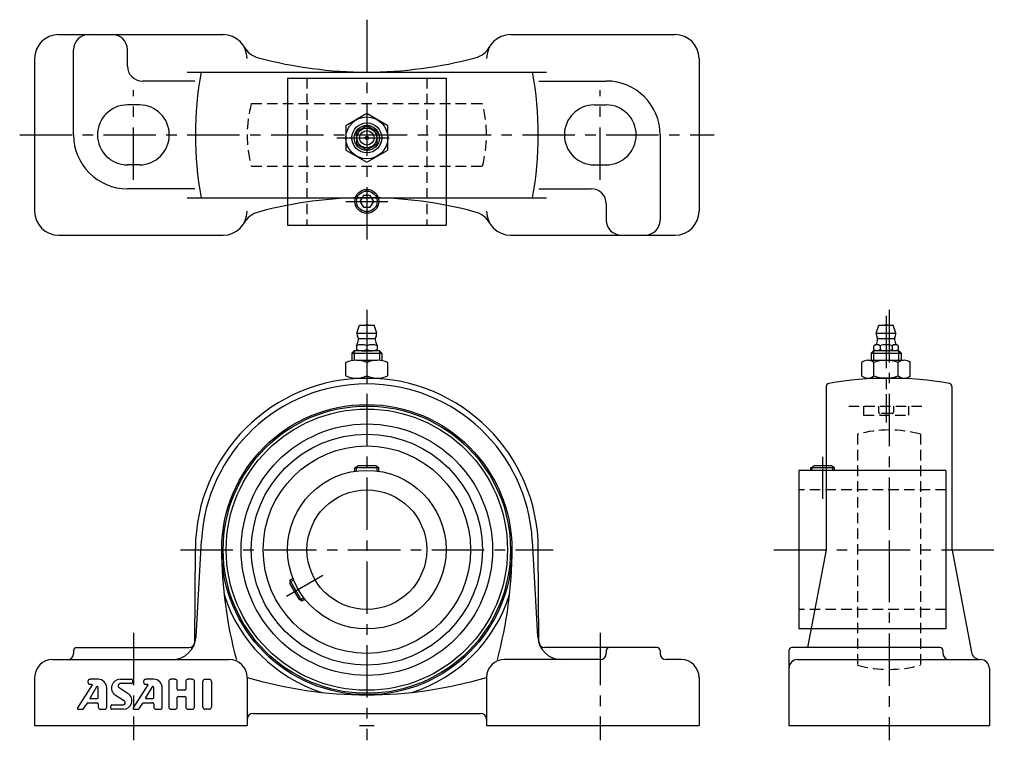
# Model space of a CAD drawing. Extents: x 211 to 540, y -109 to 131.
import ezdxf

# ---------------------------------------------------------------- set-up
doc = ezdxf.new("R2010")
doc.units = 0
doc.header["$LTSCALE"] = 14
doc.linetypes.add('CENTER', pattern=[2, 1.25, -0.25, 0.25, -0.25])
doc.linetypes.add('HIDDEN', pattern=[0.375, 0.25, -0.125])
doc.layers.get('0').update_dxf_attribs({"linetype": 'CONTINUOUS'})
for name, color, linetype in [('1', 3, 'CONTINUOUS'), ('CENTER', 1, 'CENTER'), ('HIDDEN', 3, 'HIDDEN')]:
    doc.layers.add(name, color=color, linetype=linetype)

msp = doc.modelspace()

# ---------------------------------------------------------------- linework, layer by layer
for p, q in [((223.56, 126.41), (278.56, 126.41)), ((374.56, 126.41), (429.56, 126.41)), ((228.56, 92.91), (228.56, 121.41)), ((246.56, 115.91), (246.56, 121.41)), ((215.56, 118.41), (215.56, 67.41)), ((437.56, 118.41), (437.56, 67.41)), ((266.49, 113.91), (386.63, 113.91)), ((300.06, 111.91), (300.06, 62.71)), ((300.06, 111.91), (353.06, 111.91)), ((353.06, 111.91), (353.06, 62.71)), ((269.06, 110.91), (251.56, 110.91)), ((384.06, 110.91), (406.56, 110.91)), ((250.56, 102.91), (246.56, 102.91)), ((402.56, 102.91), (406.56, 102.91)), ((236.56, 92.91), (236.56, 92.91)), ((260.56, 92.91), (260.56, 92.91)), ((392.56, 92.91), (392.56, 92.91)), ((416.56, 92.91), (416.56, 92.91)), ((424.56, 92.91), (424.56, 64.41)), ((250.56, 82.91), (246.56, 82.91)), ((402.56, 82.91), (406.56, 82.91)), ((269.06, 74.91), (246.56, 74.91)), ((384.06, 74.91), (401.56, 74.91)), ((266.49, 71.91), (386.63, 71.91)), ((406.56, 69.91), (406.56, 64.41)), ((300.06, 62.71), (353.06, 62.71)), ((223.56, 59.41), (278.56, 59.41)), ((374.56, 59.41), (429.56, 59.41)), ((323.26, 26.61), (324.16, 29.31)), ((323.26, 26.61), (329.86, 26.61)), ((324.16, 29.31), (328.96, 29.31)), ((329.86, 26.61), (328.96, 29.31)), ((496.76, 26.61), (497.66, 29.31)), ((496.76, 26.61), (503.36, 26.61)), ((497.66, 29.31), (502.46, 29.31)), ((503.36, 26.61), (502.46, 29.31)), ((323.76, 24.86), (329.36, 24.86)), ((497.26, 24.86), (502.86, 24.86)), ((321.56, 20), (322.38, 20.81)), ((321.56, 20), (321.56, 17.47)), ((321.56, 20), (331.56, 20)), ((330.75, 20.81), (322.38, 20.81)), ((330.75, 20.81), (322.38, 20.81)), ((322.38, 20.81), (322.38, 17.58)), ((323.06, 22.44), (323.06, 21.18)), ((324.81, 20.81), (328.31, 20.81)), ((326.56, 22.44), (326.56, 21.18)), ((330.06, 22.44), (330.06, 21.18)), ((331.56, 20), (330.75, 20.81)), ((330.75, 20.81), (330.75, 17.58)), ((331.56, 20), (331.56, 17.47)), ((495.06, 20), (495.88, 20.81)), ((495.06, 20), (495.06, 17.61)), ((495.06, 20), (505.06, 20)), ((504.25, 20.81), (495.88, 20.81)), ((495.88, 20.81), (495.88, 17.61)), ((496.02, 21.18), (496.02, 22.44)), ((503.09, 20.81), (497.03, 20.81)), ((498.04, 22.44), (498.04, 21.18)), ((502.08, 22.44), (502.08, 21.18)), ((504.1, 22.44), (504.1, 21.18)), ((505.06, 20), (504.25, 20.81)), ((504.25, 20.81), (504.25, 17.61)), ((505.06, 20), (505.06, 17.61)), ((319.55, 12.39), (319.55, 16.83)), ((323.06, 17.61), (330.07, 17.61)), ((326.56, 16.83), (326.56, 12.39)), ((333.58, 12.39), (333.58, 16.83)), ((491.96, 12.38), (491.96, 16.83)), ((491.96, 12.38), (491.96, 16.83)), ((493.99, 17.61), (506.14, 17.61)), ((496.01, 12.38), (496.01, 16.83)), ((504.11, 12.38), (504.11, 16.83)), ((508.16, 12.38), (508.16, 16.83)), ((323.06, 11.61), (330.07, 11.61)), ((493.99, 11.61), (506.14, 11.61)), ((480.06, 8.86), (480.06, -45.69)), ((522.06, 8.86), (522.06, -45.34)), ((322.56, -18.29), (323.6, -17.69)), ((330.56, -18.29), (322.56, -18.29)), ((322.56, -19.49), (322.56, -18.29)), ((323.11, -19.42), (323.11, -17.97)), ((329.52, -17.69), (323.6, -17.69)), ((330.56, -18.29), (329.52, -17.69)), ((330.01, -19.42), (330.01, -17.97)), ((330.56, -19.49), (330.56, -18.29)), ((520.06, -19.19), (470.86, -19.19)), ((470.86, -19.19), (470.86, -72.19)), ((474.86, -18.29), (475.9, -17.69)), ((482.86, -18.29), (474.86, -18.29)), ((474.86, -19.19), (474.86, -18.29)), ((475.41, -19.19), (475.41, -17.97)), ((481.82, -17.69), (475.9, -17.69)), ((482.86, -18.29), (481.82, -17.69)), ((482.31, -19.19), (482.31, -17.97)), ((482.86, -19.19), (482.86, -18.29)), ((520.06, -19.19), (520.06, -72.19)), ((269.48, -74.83), (271.26, -42.63)), ((383.64, -74.83), (381.86, -42.63)), ((269.08, -76.4), (269.26, -45.34)), ((384.05, -76.4), (383.86, -45.34)), ((480, -45.69), (473.82, -78.39)), ((522.06, -45.34), (528.6, -79.95)), ((301.88, -55.32), (300.83, -55.93)), ((302.08, -55.84), (300.83, -56.56)), ((300.83, -55.93), (300.83, -57.13)), ((300.83, -55.93), (304.83, -62.85)), ((300.83, -57.13), (303.79, -62.25)), ((304.83, -62.85), (303.79, -62.25)), ((305.53, -61.82), (304.28, -62.54)), ((305.88, -62.25), (304.83, -62.85)), ((520.06, -72.19), (470.86, -72.19)), ((229.56, -78.39), (267.08, -78.39)), ((423.56, -78.39), (386.05, -78.39)), ((518.06, -78.39), (468.56, -78.39)), ((228.56, -79.39), (228.56, -80.39)), ((406.56, -79.39), (406.56, -80.39)), ((406.56, -79.39), (406.56, -80.39)), ((424.56, -79.39), (424.56, -80.39)), ((467.56, -79.39), (467.56, -104.39)), ((519.06, -79.39), (519.06, -80.39)), ((221.56, -82.39), (280.56, -82.39)), ((404.56, -82.39), (372.56, -82.39)), ((431.56, -82.39), (426.56, -82.39)), ((431.56, -82.39), (426.56, -82.39)), ((470.56, -82.39), (531.56, -82.39)), ((470.56, -82.39), (470.58, -82.39)), ((531.55, -82.39), (531.56, -82.39)), ((534.56, -85.39), (534.56, -104.39)), ((215.56, -88.39), (215.56, -104.39)), ((286.56, -88.39), (286.56, -104.39)), ((366.56, -88.39), (366.56, -104.39)), ((437.56, -88.39), (437.56, -104.39)), ((288.56, -100.39), (364.56, -100.39)), ((215.56, -104.39), (286.56, -104.39)), ((366.56, -102.39), (366.56, -104.39)), ((366.56, -104.39), (437.56, -104.39)), ((467.56, -104.39), (534.56, -104.39))]:
    msp.add_line(p, q)
for points in [[(326.56, 100.01), (319.55, 95.96), (319.55, 87.86), (326.56, 83.81), (333.58, 87.86), (333.58, 95.96)], [(323.06, 89.89), (326.56, 87.87), (330.06, 89.89), (330.06, 93.93), (326.56, 95.95), (323.06, 93.93)], [(325.41, 72.71), (324.25, 70.71), (325.41, 68.71), (327.72, 68.71), (328.87, 70.71), (327.72, 72.71)]]:
    msp.add_lwpolyline(points, close=True)
for centre, radius in [((326.56, 91.91), 7.01), ((326.56, 91.91), 5), ((326.56, 91.91), 4.19), ((326.56, 91.91), 3.3), ((326.56, 91.91), 2.4), ((326.56, 91.91), 0.555), ((326.56, 70.71), 4), ((326.56, 70.71), 3.45), ((326.56, -45.69), 48.5), ((326.56, -45.69), 48), ((326.56, -45.69), 47), ((326.56, -45.69), 42), ((326.56, -45.69), 38.6), ((326.56, -45.69), 34.65), ((326.56, -45.69), 26.5), ((326.56, -45.69), 20)]:
    msp.add_circle(centre, radius)
for centre, radius, start, end in [((223.56, 118.41), 8, 90, 180), ((233.56, 121.41), 5, 90, 180), ((241.56, 121.41), 5, 0, 90), ((278.56, 118.41), 8, 0, 90), ((374.56, 118.41), 8, 90, 180), ((429.56, 118.41), 8, 0, 90), ((292.42, 126.4), 8, 209.9623, 255.0116), ((360.7, 126.4), 8, 284.9884, 330.0377), ((326.56, 253.91), 140, 255.0116, 284.9884), ((251.56, 115.91), 5, 180, 270), ((385.26, 92.91), 116, 169.57, 190.43), ((267.86, 92.91), 116, 349.57, 10.43), ((406.56, 92.91), 18, 0, 90), ((246.56, 92.91), 10, 90, 180), ((250.56, 92.91), 10, 0, 90), ((402.56, 92.91), 10, 90, 180), ((406.56, 92.91), 10, 0, 90), ((246.56, 92.91), 18, 180, 270), ((246.56, 92.91), 10, 180, 270), ((250.56, 92.91), 10, 270, 0), ((402.56, 92.91), 10, 180, 270), ((406.56, 92.91), 10, 270, 360), ((401.56, 69.91), 5, 0, 90), ((326.56, -68.09), 140, 75.0116, 104.9884), ((223.56, 67.41), 8, 180, 270), ((278.56, 67.41), 8, 270, 0), ((292.42, 59.42), 8, 104.9884, 150.0377), ((360.7, 59.42), 8, 29.9623, 75.0116), ((374.56, 67.41), 8, 180, 270), ((429.56, 67.41), 8, 270, 0), ((411.56, 64.41), 5, 180, 270), ((419.56, 64.41), 5, 270, 0), ((326.56, 26.61), 3.3, 180, 208.0616), ((326.56, 27.82), 1.59, 69.555, 110.445), ((326.56, 26.61), 3.3, 331.9384, 0), ((500.06, 26.61), 3.3, 180, 208.0616), ((500.06, 27.82), 1.59, 69.555, 110.445), ((500.06, 26.61), 3.3, 331.9384, 0), ((317.77, 25.23), 6, 332.3723, 353.8983), ((322.95, 24.68), 0.8, 353.8983, 28.0616), ((330.18, 24.68), 0.8, 151.9384, 186.1017), ((335.35, 25.23), 6, 186.1017, 207.6277), ((491.27, 25.23), 6, 336.1715, 353.8983), ((496.45, 24.68), 0.8, 353.8983, 28.0616), ((503.68, 24.68), 0.8, 151.9384, 186.1017), ((508.85, 25.23), 6, 186.1017, 203.8285), ((324.81, 18.49), 4.32, 66.1022, 113.8978), ((324.81, 25.13), 4.32, 246.1022, 293.8978), ((328.31, 18.49), 4.32, 66.1022, 113.8978), ((328.31, 25.13), 4.32, 246.1022, 293.8978), ((497.03, 21.25), 1.56, 49.7398, 130.2602), ((497.03, 22.37), 1.56, 229.7398, 310.2602), ((500.06, 17.11), 5.7, 69.2291, 110.7709), ((500.06, 26.51), 5.7, 249.2291, 290.7709), ((503.09, 21.25), 1.56, 49.7398, 130.2602), ((503.09, 22.37), 1.56, 229.7398, 310.2602), ((323.06, 9.33), 8.28, 64.9424, 115.0576), ((330.07, 9.33), 8.28, 64.9424, 115.0576), ((493.99, 14.59), 3.02, 47.8966, 132.1034), ((500.06, 6.69), 10.91, 68.2132, 111.7868), ((506.14, 14.59), 3.02, 47.8966, 132.1034), ((326.56, -45.69), 57.3, 0.3486, 179.6514), ((323.06, 19.89), 8.28, 244.9424, 295.0576), ((330.07, 19.89), 8.28, 244.9424, 295.0576), ((501.06, -104.39), 116, 79.9846, 100.0154), ((493.99, 14.63), 3.02, 227.8966, 312.1034), ((500.06, 22.52), 10.91, 248.2132, 291.7868), ((506.14, 14.63), 3.02, 227.8966, 312.1034), ((326.56, -45.69), 55.38, 3.1689, 176.8311), ((481.06, 8.86), 1, 100.0154, 180), ((521.06, 8.86), 1, 0, 79.9846), ((418.06, -45.69), 140, 180, 195.1972), ((235.06, -45.69), 140, 344.8028, 0), ((326.56, -45.69), 50, 197.4742, 252.5258), ((326.56, -45.69), 50, 287.4742, 342.5258), ((261.49, -74.39), 8, 270, 356.8311), ((391.63, -74.39), 8, 183.1689, 270), ((229.56, -79.39), 1, 90, 180), ((267.08, -76.39), 2, 270, 359.6514), ((386.05, -76.39), 2, 180.3486, 270), ((407.56, -79.39), 1, 90, 180), ((407.56, -79.39), 1, 90, 180), ((423.56, -79.39), 1, 360, 90), ((468.56, -79.39), 1, 90, 180), ((518.06, -79.39), 1, 0, 90), ((226.56, -80.39), 2, 270, 0), ((404.56, -80.39), 2, 270, 0), ((404.56, -80.39), 2, 270, 0), ((426.56, -80.39), 2, 180, 270), ((521.06, -80.39), 2, 180, 270), ((531.55, -79.39), 3, 190.6994, 270), ((221.56, -88.39), 6, 90, 180), ((280.56, -88.39), 6, 0, 90), ((372.56, -88.39), 6, 90, 180), ((431.56, -88.39), 6, 0, 90), ((470.56, -85.39), 3, 90, 180), ((531.56, -85.39), 3, 0, 90), ((326.56, 45.81), 140, 253.3985, 270), ((326.56, 45.81), 140, 270, 286.6015), ((288.56, -102.39), 2, 90, 180), ((364.56, -102.39), 2, 0, 90)]:
    msp.add_arc(centre, radius, start, end)
at = {"layer": '1'}
for p, q in [((234.81, -90.89), (229.92, -98.57)), ((233.37, -89.72), (233.37, -89.95)), ((236.26, -91.56), (234.06, -95.22)), ((236.79, -89.01), (234.09, -89.01)), ((234.09, -90.67), (234.69, -90.67)), ((236.79, -95.15), (236.79, -91.71)), ((239.64, -98.3), (239.64, -91.87)), ((243.75, -91.75), (246.79, -93.78)), ((244.08, -89.01), (247.93, -89.01)), ((247.93, -90.44), (244.15, -90.44)), ((248.22, -89.3), (248.22, -90.15)), ((253.38, -90.89), (248.49, -98.57)), ((251.94, -89.73), (251.94, -89.96)), ((254.83, -91.56), (252.63, -95.22)), ((255.36, -89.01), (252.66, -89.01)), ((252.66, -90.67), (253.26, -90.67)), ((255.36, -95.15), (255.36, -91.71)), ((258.22, -98.3), (258.22, -91.87)), ((260.36, -89.73), (260.36, -98.3)), ((262.5, -89.01), (261.07, -89.01)), ((263.22, -92.3), (263.22, -89.73)), ((266.07, -89.73), (266.07, -92.3)), ((268.22, -89.01), (266.79, -89.01)), ((268.93, -98.3), (268.93, -89.73)), ((271.79, -98.3), (271.79, -89.73)), ((272.5, -89.01), (273.93, -89.01)), ((274.64, -89.73), (274.64, -98.3)), ((245.54, -96.27), (242.5, -94.25)), ((263.22, -98.3), (263.22, -95.01)), ((265.79, -92.58), (263.5, -92.58)), ((263.5, -94.73), (265.79, -94.73)), ((266.07, -95.01), (266.07, -98.3)), ((232, -98.69), (233.17, -96.93)), ((233.29, -96.87), (236.5, -96.87)), ((234.18, -95.44), (236.5, -95.44)), ((236.79, -97.15), (236.79, -98.3)), ((241.07, -98.73), (241.07, -97.87)), ((241.36, -97.58), (245.14, -97.58)), ((250.57, -98.69), (251.74, -96.93)), ((251.86, -96.87), (255.07, -96.87)), ((252.75, -95.44), (255.07, -95.44)), ((255.36, -97.15), (255.36, -98.3)), ((230.16, -99.01), (231.4, -99.01)), ((237.5, -99.01), (238.93, -99.01)), ((245.21, -99.01), (241.36, -99.01)), ((248.74, -99.01), (249.98, -99.01)), ((256.07, -99.01), (257.5, -99.01)), ((261.07, -99.01), (262.5, -99.01)), ((266.79, -99.01), (268.22, -99.01)), ((273.93, -99.01), (272.5, -99.01))]:
    msp.add_line(p, q, dxfattribs=at)
for centre, radius, start, end in [((234.09, -89.73), 0.714, 90, 180), ((234.09, -89.96), 0.714, 180, 270), ((234.69, -90.81), 0.143, 327.5288, 90), ((236.5, -91.71), 0.286, 0, 149.0362), ((236.79, -91.87), 2.86, 0, 90), ((244.08, -91.87), 2.86, 90, 236.3099), ((244.15, -91.15), 0.714, 90, 236.3099), ((247.93, -89.3), 0.286, 0, 90), ((247.93, -90.15), 0.286, 270, 0), ((252.66, -89.73), 0.714, 90, 180), ((252.66, -89.96), 0.714, 180, 270), ((253.26, -90.81), 0.143, 327.5288, 90), ((255.07, -91.71), 0.286, 0, 149.0362), ((255.36, -91.87), 2.86, 0, 90), ((261.07, -89.73), 0.714, 90, 180), ((262.5, -89.73), 0.714, 0, 90), ((266.79, -89.73), 0.714, 90, 180), ((268.22, -89.73), 0.714, 0, 90), ((272.5, -89.73), 0.714, 90, 180), ((273.93, -89.73), 0.714, 0, 90), ((234.18, -95.3), 0.143, 149.0362, 270), ((236.5, -95.15), 0.286, 270, 0), ((245.21, -96.15), 2.86, 270, 56.3099), ((252.75, -95.3), 0.143, 149.0362, 270), ((255.07, -95.15), 0.286, 270, 0), ((263.5, -92.3), 0.286, 180, 270), ((263.5, -95.01), 0.286, 90, 180), ((265.79, -92.3), 0.286, 270, 0), ((265.79, -95.01), 0.286, 0, 90), ((230.16, -98.73), 0.286, 147.5288, 270), ((231.4, -98.3), 0.714, 270, 326.3099), ((233.29, -97.01), 0.143, 90, 146.3099), ((236.5, -97.15), 0.286, 0, 90), ((237.5, -98.3), 0.714, 180, 270), ((238.93, -98.3), 0.714, 270, 0), ((241.36, -97.87), 0.286, 90, 180), ((245.14, -96.87), 0.714, 270, 56.3099), ((248.74, -98.73), 0.286, 147.5288, 270), ((249.98, -98.3), 0.714, 270, 326.3099), ((251.86, -97.01), 0.143, 90, 146.3099), ((255.07, -97.15), 0.286, 0, 90), ((256.07, -98.3), 0.714, 180, 270), ((257.5, -98.3), 0.714, 270, 0), ((261.07, -98.3), 0.714, 180, 270), ((262.5, -98.3), 0.714, 270, 0), ((266.79, -98.3), 0.714, 180, 270), ((268.22, -98.3), 0.714, 270, 0), ((272.5, -98.3), 0.714, 180, 270), ((273.93, -98.3), 0.714, 270, 0), ((241.36, -98.73), 0.286, 180, 270)]:
    msp.add_arc(centre, radius, start, end, dxfattribs=at)
at = {"layer": 'CENTER'}
for p, q in [((326.56, 131.41), (326.56, 54.41)), ((248.56, 77.91), (248.56, 107.91)), ((404.56, 77.91), (404.56, 107.91)), ((210.56, 92.91), (442.56, 92.91)), ((316.55, 91.91), (336.58, 91.91)), ((319.56, 70.71), (333.56, 70.71)), ((326.56, 34.41), (326.56, -109.39)), ((501.06, 34.41), (501.06, -45.69)), ((500.06, 32.41), (500.06, -0.75)), ((500.06, 6.32), (500.06, -3.19)), ((478.86, -14.69), (478.86, -28.69)), ((264.26, -45.69), (388.86, -45.69)), ((462.56, -45.69), (539.56, -45.69)), ((501.06, -45.69), (501.06, -109.39)), ((299.72, -61.19), (311.84, -54.19)), ((248.56, -73.46), (248.56, -109.39)), ((404.56, -73.46), (404.56, -109.39)), ((324.06, -104.39), (329.06, -104.39))]:
    msp.add_line(p, q, dxfattribs=at)
at = {"layer": 'HIDDEN'}
for p, q in [((306.56, 111.91), (306.56, 62.71)), ((346.56, 111.91), (346.56, 62.71)), ((287.97, 103.41), (365.16, 103.41)), ((287.97, 82.41), (365.16, 82.41)), ((487.56, 2.31), (512.56, 2.31)), ((492.56, 2.31), (492.56, -0.69)), ((497.56, 2.31), (497.56, 0.31)), ((502.56, 2.31), (502.56, 0.31)), ((507.56, 2.31), (507.56, -0.69)), ((492.56, -0.69), (507.56, -0.69)), ((502.06, -0.19), (498.06, -0.19)), ((490.56, -7.09), (490.56, -84.29)), ((511.56, -7.09), (511.56, -84.29)), ((520.06, -25.69), (470.86, -25.69)), ((520.06, -65.69), (470.86, -65.69))]:
    msp.add_line(p, q, dxfattribs=at)
for centre, radius, start, end in [((326.56, 92.91), 40, 164.7815, 195.2185), ((326.56, 92.91), 40, 344.7815, 15.2185), ((498.06, 0.31), 0.5, 180, 270), ((502.06, 0.31), 0.5, 270, 0), ((501.06, -45.69), 40, 74.7815, 105.2185), ((501.06, -45.69), 40, 254.7815, 285.2185)]:
    msp.add_arc(centre, radius, start, end, dxfattribs=at)

doc.saveas('drawing.dxf')
